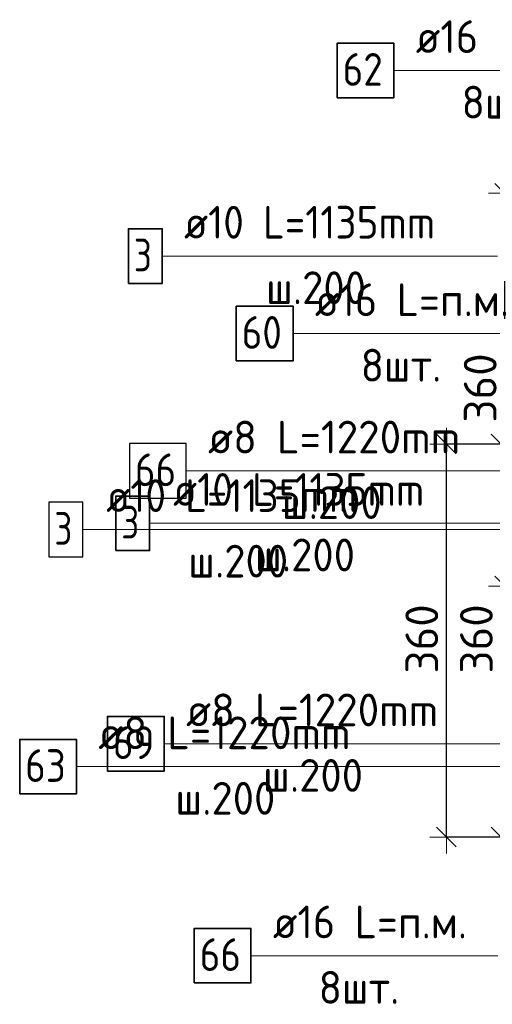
# Model space of a CAD drawing. Header units: metres. Extents: x -38 to 97, y -15 to 21.
# Tile 30 of 233: x 71.593 to 72.026, y 1.801 to 2.703. Entities that reach past the tile are written whole.
import ezdxf

# ---------------------------------------------------------------- set-up
doc = ezdxf.new("R2010")
doc.units = ezdxf.units.M
doc.header["$PDMODE"] = 65
for name, color, linetype, lineweight in [('XR$3$Арм.стержн. Арматура края', 96, 'Continuous', 35), ('XR$3$Арм.стержн. Хомут', 240, 'Continuous', 35), ('XR$3$Арм.стержн.горизонт. 1', 180, 'Continuous', 35), ('XR$3$Размерная линия (1)', 7, 'Continuous', 13), ('XR$4$Арм.стержн. Арматура края', 96, 'Continuous', 35), ('XR$4$Арм.стержн. Хомут', 240, 'Continuous', 35), ('XR$4$Арм.стержн.горизонт. 1', 180, 'Continuous', 35), ('XR$4$Размерная линия (1)', 7, 'Continuous', 13), ('XR$6$Арм.стержн. Арматура края', 96, 'Continuous', 35), ('XR$6$Арм.стержн. Хомут', 240, 'Continuous', 35), ('XR$6$Арм.стержн.горизонт. 1', 180, 'Continuous', 35), ('XR$6$Размерная линия (1)', 7, 'Continuous', 13)]:
    doc.layers.add(name, color=color, linetype=linetype, lineweight=lineweight)
doc.styles.add('ISOCPEUR', font='txt')
doc.dimstyles.new('DIMSTYLE_24', dxfattribs={"dimtxt": 0.03, "dimasz": 0.03, "dimexe": 0, "dimexo": 0, "dimgap": 0.015, "dimtad": 2, "dimdec": 0, "dimlfac": 1000, "dimrnd": 5, "dimzin": 12, "dimdsep": 46, "dimtxsty": 'ISOCPEUR', "dimblk1": 'ALL_ML_STRICH', "dimblk2": 'ALL_ML_STRICH', "dimsah": 1, "dimcen": 0, "dimclrd": 7, "dimclre": 256, "dimclrt": 7, "dimadec": 0, "dimazin": 0, "dimtfac": 1, "dimtdec": 0, "dimtix": 1, "dimtmove": 2, "dimatfit": 3, "dimfxl": 0, "dimtzin": 0, "dimlwd": 0, "dimlwe": -3, "dimarcsym": 0})

# ---------------------------------------------------------------- blocks, each defined once
blk = doc.blocks.new('ALL_ML_STRICH')
at = {"color": 0, "linetype": 'ByBlock', "lineweight": -2}
for p, q in [((0, -0.5), (0, 0.5)), ((-1, 0), (0.5, 0)), ((-0.3, -0.3), (0.3, 0.3))]:
    blk.add_line(p, q, dxfattribs=at)
blk = doc.blocks.new('*D247')
at = {"layer": 'DEFPOINTS', "color": 7, "linetype": 'Continuous', "lineweight": 13, "transparency": 33554687}
for p in [(72.17211, 2.54403), (72.03736, 2.18403), (72.17211, 2.18403)]:
    blk.add_point(p, dxfattribs=at)
at = {"layer": 'XR$3$Размерная линия (1)', "color": 9, "linetype": 'Continuous', "lineweight": -2, "true_color": 0xc7c7c7, "transparency": 33554687}
for p, q in [((72.15211, 2.54403), (72.03736, 2.54403)), ((72.15211, 2.18403), (72.03736, 2.18403))]:
    blk.add_line(p, q, dxfattribs=at)
at = {"layer": 'XR$3$Размерная линия (1)', "color": 7, "linetype": 'Continuous', "lineweight": -2, "transparency": 33554687}
blk.add_line((72.03736, 2.18403), (72.03736, 2.54403), dxfattribs=at)
at = {"layer": 'XR$3$Размерная линия (1)', "color": 7, "linetype": 'Continuous', "lineweight": 13, "transparency": 33554687, "xscale": 0.03, "yscale": 0.03, "zscale": 0.03}
for p, rotation in [((72.03736, 2.54403), 90), ((72.03736, 2.18403), 270)]:
    blk.add_blockref('ALL_ML_STRICH', p, dxfattribs=dict(at, rotation=rotation))
at = {"layer": 'XR$3$Размерная линия (1)', "color": 7, "linetype": 'Continuous', "lineweight": 13, "transparency": 33554687, "insert": (72.01486, 2.36553), "char_height": 0.03, "width": 0.09, "attachment_point": 5, "rotation": 90, "style": 'ISOCPEUR'}
blk.add_mtext('\\A1;{360}', dxfattribs=at)
blk = doc.blocks.new('*D363')
at = {"layer": 'DEFPOINTS', "color": 7, "linetype": 'Continuous', "lineweight": 13, "transparency": 33554687}
for p in [(72.16861, 2.31411), (72.03386, 1.95411), (72.16861, 1.95411)]:
    blk.add_point(p, dxfattribs=at)
at = {"layer": 'XR$4$Размерная линия (1)', "color": 9, "linetype": 'Continuous', "lineweight": -2, "true_color": 0xc7c7c7, "transparency": 33554687}
for p, q in [((72.14861, 2.31411), (72.03386, 2.31411)), ((72.14861, 1.95411), (72.03386, 1.95411))]:
    blk.add_line(p, q, dxfattribs=at)
at = {"layer": 'XR$4$Размерная линия (1)', "color": 7, "linetype": 'Continuous', "lineweight": -2, "transparency": 33554687}
blk.add_line((72.03386, 1.95411), (72.03386, 2.31411), dxfattribs=at)
at = {"layer": 'XR$4$Размерная линия (1)', "color": 7, "linetype": 'Continuous', "lineweight": 13, "transparency": 33554687, "xscale": 0.03, "yscale": 0.03, "zscale": 0.03}
for p, rotation in [((72.03386, 2.31411), 90), ((72.03386, 1.95411), 270)]:
    blk.add_blockref('ALL_ML_STRICH', p, dxfattribs=dict(at, rotation=rotation))
at = {"layer": 'XR$4$Размерная линия (1)', "color": 7, "linetype": 'Continuous', "lineweight": 13, "transparency": 33554687, "insert": (72.01136, 2.13561), "char_height": 0.03, "width": 0.09, "attachment_point": 5, "rotation": 90, "style": 'ISOCPEUR'}
blk.add_mtext('\\A1;{360}', dxfattribs=at)
blk = doc.blocks.new('*D956')
at = {"layer": 'DEFPOINTS', "color": 7, "linetype": 'Continuous', "lineweight": 13, "transparency": 33554687}
for p in [(72.11861, 2.31411), (71.98386, 1.95411), (72.11861, 1.95411)]:
    blk.add_point(p, dxfattribs=at)
at = {"layer": 'XR$6$Размерная линия (1)', "color": 9, "linetype": 'Continuous', "lineweight": -2, "true_color": 0xc7c7c7, "transparency": 33554687}
for p, q in [((72.09861, 2.31411), (71.98386, 2.31411)), ((72.09861, 1.95411), (71.98386, 1.95411))]:
    blk.add_line(p, q, dxfattribs=at)
at = {"layer": 'XR$6$Размерная линия (1)', "color": 7, "linetype": 'Continuous', "lineweight": -2, "transparency": 33554687}
blk.add_line((71.98386, 1.95411), (71.98386, 2.31411), dxfattribs=at)
at = {"layer": 'XR$6$Размерная линия (1)', "color": 7, "linetype": 'Continuous', "lineweight": 13, "transparency": 33554687, "xscale": 0.03, "yscale": 0.03, "zscale": 0.03}
for p, rotation in [((71.98386, 2.31411), 90), ((71.98386, 1.95411), 270)]:
    blk.add_blockref('ALL_ML_STRICH', p, dxfattribs=dict(at, rotation=rotation))
at = {"layer": 'XR$6$Размерная линия (1)', "color": 7, "linetype": 'Continuous', "lineweight": 13, "transparency": 33554687, "insert": (71.96136, 2.13561), "char_height": 0.03, "width": 0.09, "attachment_point": 5, "rotation": 90, "style": 'ISOCPEUR'}
blk.add_mtext('\\A1;{360}', dxfattribs=at)

msp = doc.modelspace()

# ---------------------------------------------------------------- linework, layer by layer
at = {"layer": 'XR$3$Арм.стержн. Арматура края', "color": 7, "linetype": 'Continuous', "lineweight": 13, "transparency": 33554687}
msp.add_line((71.72365, 2.48637), (72.03065, 2.48637), dxfattribs=at)
at = {"layer": 'XR$3$Арм.стержн. Арматура края', "color": 7, "linetype": 'Continuous', "lineweight": 35, "transparency": 33554687}
msp.add_lwpolyline([(71.69265, 2.46137), (71.72365, 2.46137), (71.72365, 2.51137), (71.69265, 2.51137), (71.69265, 2.46137)], dxfattribs=at)
at = {"layer": 'XR$3$Арм.стержн. Хомут', "color": 7, "linetype": 'Continuous', "lineweight": 13, "transparency": 33554687}
msp.add_line((71.74558, 2.28956), (72.03758, 2.28956), dxfattribs=at)
at = {"layer": 'XR$3$Арм.стержн. Хомут', "color": 7, "linetype": 'Continuous', "lineweight": 25, "transparency": 33554687}
msp.add_lwpolyline([(71.69358, 2.26456), (71.74558, 2.26456), (71.74558, 2.31456), (71.69358, 2.31456), (71.69358, 2.26456)], dxfattribs=at)
at = {"layer": 'XR$3$Арм.стержн.горизонт. 1', "color": 7, "linetype": 'Continuous', "lineweight": 13, "transparency": 33554687}
msp.add_line((71.93584, 2.65643), (72.16184, 2.65643), dxfattribs=at)
at = {"layer": 'XR$3$Арм.стержн.горизонт. 1', "color": 7, "linetype": 'Continuous', "lineweight": 35, "transparency": 33554687}
msp.add_lwpolyline([(71.88384, 2.63143), (71.93584, 2.63143), (71.93584, 2.68143), (71.88384, 2.68143), (71.88384, 2.63143)], dxfattribs=at)
at = {"layer": 'XR$4$Арм.стержн. Арматура края', "color": 7, "linetype": 'Continuous', "lineweight": 13, "transparency": 33554687}
for p, q in [((71.71211, 2.24155), (72.02211, 2.24155)), ((72.02211, 2.24155), (72.14365, 2.24155))]:
    msp.add_line(p, q, dxfattribs=at)
at = {"layer": 'XR$4$Арм.стержн. Арматура края', "color": 7, "linetype": 'Continuous', "lineweight": 35, "transparency": 33554687}
msp.add_lwpolyline([(71.68111, 2.21655), (71.71211, 2.21655), (71.71211, 2.26655), (71.68111, 2.26655), (71.68111, 2.21655)], dxfattribs=at)
at = {"layer": 'XR$4$Арм.стержн. Хомут', "color": 7, "linetype": 'Continuous', "lineweight": 13, "transparency": 33554687}
for p, q in [((71.72545, 2.03957), (72.02345, 2.03957)), ((72.02345, 2.03957), (72.14664, 2.03957))]:
    msp.add_line(p, q, dxfattribs=at)
at = {"layer": 'XR$4$Арм.стержн. Хомут', "color": 7, "linetype": 'Continuous', "lineweight": 35, "transparency": 33554687}
msp.add_lwpolyline([(71.67345, 2.01457), (71.72545, 2.01457), (71.72545, 2.06457), (71.67345, 2.06457), (71.67345, 2.01457)], dxfattribs=at)
at = {"layer": 'XR$4$Арм.стержн.горизонт. 1', "color": 7, "linetype": 'Continuous', "lineweight": 13, "transparency": 33554687}
msp.add_line((71.80493, 1.84538), (72.03093, 1.84538), dxfattribs=at)
at = {"layer": 'XR$4$Арм.стержн.горизонт. 1', "color": 7, "linetype": 'Continuous', "lineweight": 35, "transparency": 33554687}
msp.add_lwpolyline([(71.75293, 1.82038), (71.80493, 1.82038), (71.80493, 1.87038), (71.75293, 1.87038), (71.75293, 1.82038)], dxfattribs=at)
at = {"layer": 'XR$6$Арм.стержн. Арматура края', "color": 7, "linetype": 'Continuous', "lineweight": 13, "transparency": 33554687}
for p, q in [((71.65085, 2.23588), (72.02085, 2.23588)), ((72.02085, 2.23588), (72.14365, 2.23588)), ((72.02085, 2.23588), (72.14365, 2.23588))]:
    msp.add_line(p, q, dxfattribs=at)
at = {"layer": 'XR$6$Арм.стержн. Арматура края', "color": 7, "linetype": 'Continuous', "lineweight": 25, "transparency": 33554687}
msp.add_lwpolyline([(71.61985, 2.21088), (71.65085, 2.21088), (71.65085, 2.26088), (71.61985, 2.26088), (71.61985, 2.21088)], dxfattribs=at)
at = {"layer": 'XR$6$Арм.стержн. Хомут', "color": 7, "linetype": 'Continuous', "lineweight": 13, "transparency": 33554687}
for p, q in [((71.64512, 2.01858), (72.00312, 2.01858)), ((72.00312, 2.01858), (72.14664, 2.01858))]:
    msp.add_line(p, q, dxfattribs=at)
at = {"layer": 'XR$6$Арм.стержн. Хомут', "color": 7, "linetype": 'Continuous', "lineweight": 35, "transparency": 33554687}
msp.add_lwpolyline([(71.59312, 1.99358), (71.64512, 1.99358), (71.64512, 2.04358), (71.59312, 2.04358), (71.59312, 1.99358)], dxfattribs=at)
at = {"layer": 'XR$6$Арм.стержн.горизонт. 1', "color": 7, "linetype": 'Continuous', "lineweight": 13, "transparency": 33554687}
msp.add_line((71.84342, 2.4154), (72.12942, 2.4154), dxfattribs=at)
at = {"layer": 'XR$6$Арм.стержн.горизонт. 1', "color": 7, "linetype": 'Continuous', "lineweight": 35, "transparency": 33554687}
msp.add_lwpolyline([(71.79142, 2.3904), (71.84342, 2.3904), (71.84342, 2.4404), (71.79142, 2.4404), (71.79142, 2.3904)], dxfattribs=at)

# ---------------------------------------------------------------- texts
at = {"layer": 'XR$3$Арм.стержн. Арматура края', "color": 7, "linetype": 'Continuous', "lineweight": 25, "transparency": 33554687, "char_height": 0.03, "attachment_point": 7, "style": 'ISOCPEUR'}
for s, insert, width in [('\\W0.92;ø10 L=1135mm ', (71.74365, 2.50237), 0.2806693), ('\\W0.78;3', (71.69765, 2.47237), 0.0326407), ('\\W0.95;ш.200 ', (71.81865, 2.44237), 0.1311996)]:
    msp.add_mtext(s, dxfattribs=dict(at, insert=insert, width=width))
at = {"layer": 'XR$3$Арм.стержн. Хомут', "color": 7, "linetype": 'Continuous', "lineweight": 25, "transparency": 33554687, "char_height": 0.03, "attachment_point": 7, "style": 'ISOCPEUR'}
for s, insert, width in [('\\W0.96;ø8 L=1220mm ', (71.76558, 2.30556), 0.2722217), ('\\W0.87;66', (71.69858, 2.27556), 0.0550812), ('\\W0.95;ш.200 ', (71.83308, 2.24556), 0.1311995)]:
    msp.add_mtext(s, dxfattribs=dict(at, insert=insert, width=width))
at = {"layer": 'XR$3$Арм.стержн.горизонт. 1', "color": 7, "linetype": 'Continuous', "lineweight": 25, "transparency": 33554687, "char_height": 0.03, "attachment_point": 7, "style": 'ISOCPEUR'}
for s, insert, width in [('\\W0.94;ø16 L=п.м.', (71.95584, 2.67243), 0.199983), ('\\W0.87;62', (71.88884, 2.64243), 0.0550812), ('\\W0.94;8шт. ', (71.99784, 2.61243), 0.1161286)]:
    msp.add_mtext(s, dxfattribs=dict(at, insert=insert, width=width))
at = {"layer": 'XR$4$Арм.стержн. Арматура края', "color": 7, "linetype": 'Continuous', "lineweight": 25, "transparency": 33554687, "char_height": 0.03, "attachment_point": 7, "style": 'ISOCPEUR'}
for s, insert, width in [('\\W0.92;ø10 L=1135mm ', (71.73361, 2.25755), 0.2806692), ('\\W0.78;3', (71.68611, 2.22755), 0.0326407), ('\\W0.95;ш.200 ', (71.80861, 2.19755), 0.1311997)]:
    msp.add_mtext(s, dxfattribs=dict(at, insert=insert, width=width))
at = {"layer": 'XR$4$Арм.стержн. Хомут', "color": 7, "linetype": 'Continuous', "lineweight": 25, "transparency": 33554687, "char_height": 0.03, "attachment_point": 7, "style": 'ISOCPEUR'}
for s, insert, width in [('\\W0.96;ø8 L=1220mm ', (71.74545, 2.05557), 0.2722217), ('\\W0.87;69', (71.67845, 2.02557), 0.0550812), ('\\W0.95;ш.200 ', (71.81595, 1.99557), 0.1311996)]:
    msp.add_mtext(s, dxfattribs=dict(at, insert=insert, width=width))
at = {"layer": 'XR$4$Арм.стержн.горизонт. 1', "color": 7, "linetype": 'Continuous', "lineweight": 25, "transparency": 33554687, "char_height": 0.03, "attachment_point": 7, "style": 'ISOCPEUR'}
for s, insert, width in [('\\W0.94;ø16 L=п.м.', (71.82493, 1.86138), 0.1999832), ('\\W0.87;66', (71.75793, 1.83138), 0.0550812), ('\\W0.94;8шт. ', (71.86693, 1.80138), 0.1161286)]:
    msp.add_mtext(s, dxfattribs=dict(at, insert=insert, width=width))
at = {"layer": 'XR$6$Арм.стержн. Арматура края', "color": 7, "linetype": 'Continuous', "lineweight": 25, "transparency": 33554687, "char_height": 0.03, "attachment_point": 7, "style": 'ISOCPEUR'}
for s, insert, width in [('\\W0.92;ø10 L=1135mm ', (71.67235, 2.25188), 0.2806694), ('\\W0.78;3', (71.62485, 2.22188), 0.0326407), ('\\W0.95;ш.200 ', (71.74735, 2.19188), 0.1311996)]:
    msp.add_mtext(s, dxfattribs=dict(at, insert=insert, width=width))
at = {"layer": 'XR$6$Арм.стержн. Хомут', "color": 7, "linetype": 'Continuous', "lineweight": 25, "transparency": 33554687, "char_height": 0.03, "attachment_point": 7, "style": 'ISOCPEUR'}
for s, insert, width in [('\\W0.96;ø8 L=1220mm ', (71.66512, 2.03458), 0.2722217), ('\\W0.87;63', (71.59812, 2.00458), 0.0550812), ('\\W0.95;ш.200 ', (71.73562, 1.97458), 0.1311997)]:
    msp.add_mtext(s, dxfattribs=dict(at, insert=insert, width=width))
at = {"layer": 'XR$6$Арм.стержн.горизонт. 1', "color": 7, "linetype": 'Continuous', "lineweight": 25, "transparency": 33554687, "char_height": 0.03, "attachment_point": 7, "style": 'ISOCPEUR'}
for s, insert, width in [('\\W0.94;ø16 L=п.м.', (71.86342, 2.4314), 0.1999831), ('\\W0.87;60', (71.79642, 2.4014), 0.0550812), ('\\W0.94;8шт. ', (71.90542, 2.3714), 0.1161286)]:
    msp.add_mtext(s, dxfattribs=dict(at, insert=insert, width=width))

# ---------------------------------------------------------------- dimensions: what is measured, and where the dimension line sits
at = {"layer": 'XR$3$Размерная линия (1)', "color": 7, "linetype": 'Continuous', "lineweight": 13, "transparency": 33554687}
dim = msp.add_linear_dim(base=(72.03736, 2.54403), p1=(72.15211, 2.18403), p2=(72.15211, 2.54403), angle=90, dimstyle='DIMSTYLE_24', override={"dimpost": '<>', "dimclrd": 7, "dimclre": 9, "dimclrt": 7, "dimlwd": 0, "dimlwe": 65533}, dxfattribs=at)
dim.commit()
dim.dimension.update_dxf_attribs({"geometry": '*D247', "text_midpoint": (72.01486, 2.36553), "dimtype": 160})
at = {"layer": 'XR$4$Размерная линия (1)', "color": 7, "linetype": 'Continuous', "lineweight": 13, "transparency": 33554687}
dim = msp.add_linear_dim(base=(72.03386, 2.31411), p1=(72.14861, 1.95411), p2=(72.14861, 2.31411), angle=90, dimstyle='DIMSTYLE_24', override={"dimpost": '<>', "dimclrd": 7, "dimclre": 9, "dimclrt": 7, "dimlwd": 0, "dimlwe": 65533}, dxfattribs=at)
dim.commit()
dim.dimension.update_dxf_attribs({"geometry": '*D363', "text_midpoint": (72.01136, 2.13561), "dimtype": 160})
at = {"layer": 'XR$6$Размерная линия (1)', "color": 7, "linetype": 'Continuous', "lineweight": 13, "transparency": 33554687}
dim = msp.add_linear_dim(base=(71.98386, 2.31411), p1=(72.09861, 1.95411), p2=(72.09861, 2.31411), angle=90, dimstyle='DIMSTYLE_24', override={"dimpost": '<>', "dimclrd": 7, "dimclre": 9, "dimclrt": 7, "dimlwd": 0, "dimlwe": 65533}, dxfattribs=at)
dim.commit()
dim.dimension.update_dxf_attribs({"geometry": '*D956', "text_midpoint": (71.96136, 2.13561), "dimtype": 160})

doc.saveas('drawing.dxf')
